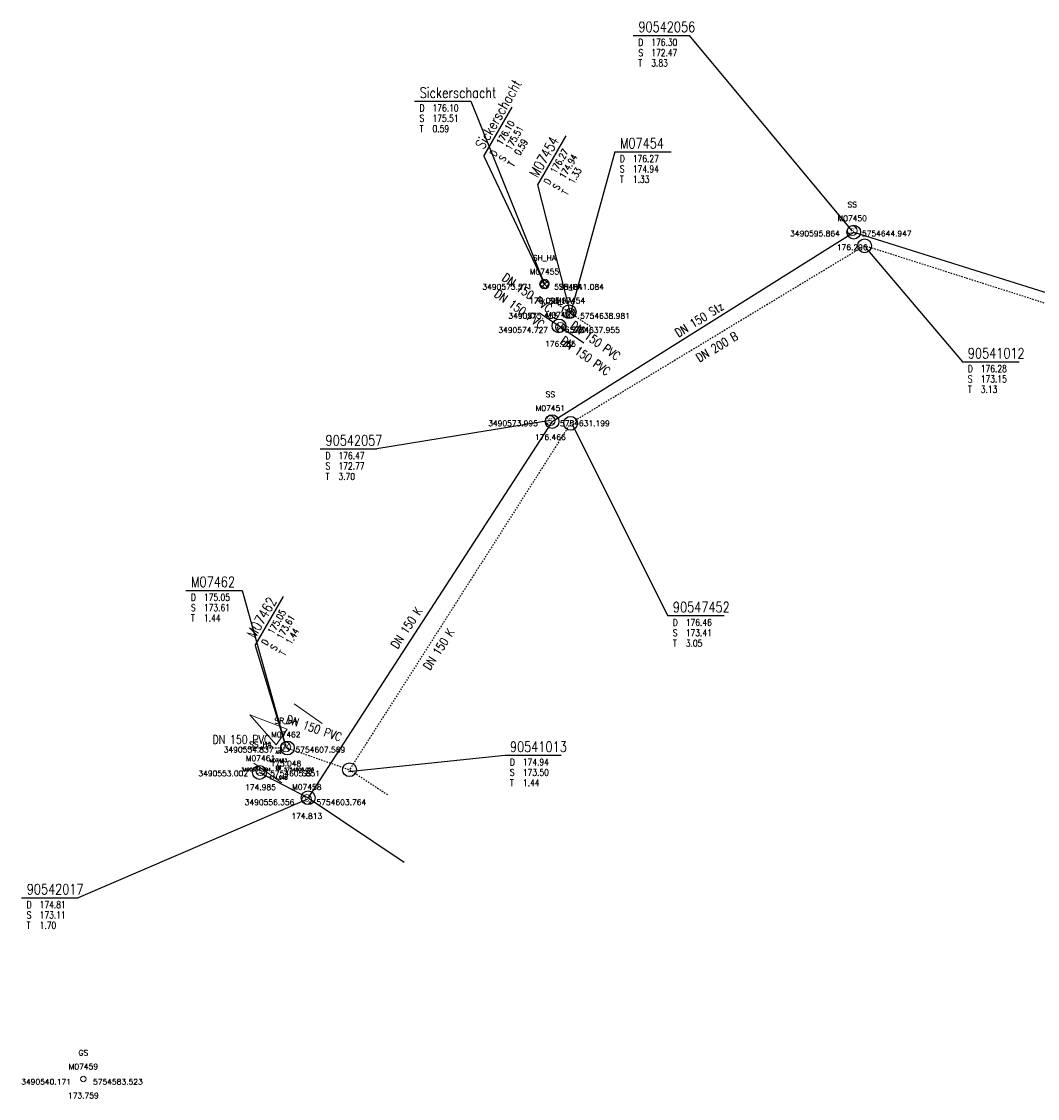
# Model space of a CAD drawing. Header units: metres. Extents: x 3490449 to 3490968, y 5754217 to 5754743.
# Tile 92 of 212: x 3490536 to 3490609, y 5754582 to 5754660. Entities that reach past the tile are written whole.
import ezdxf
from ezdxf.enums import TextEntityAlignment as Align

# ---------------------------------------------------------------- set-up
doc = ezdxf.new("R2010")
doc.units = ezdxf.units.M
doc.header["$LTSCALE"] = 0.25
doc.linetypes.add('Kartierung-07$0$AUSGEZOGEN', pattern=[0])
doc.linetypes.add('Kartierung-07$0$STRICHLINIE', pattern=[19.05, 12.7, -6.35])
for name, color, linetype, lineweight, true_color in [('Kartierung-07$0$$P_INF_FL', 7, 'Kartierung-07$0$AUSGEZOGEN', 18, 0x82563a), ('Kartierung-07$0$$P_INF_H', 7, 'Kartierung-07$0$AUSGEZOGEN', 18, 0x82563a), ('Kartierung-07$0$$P_INF_H_Schacht', 7, 'Kartierung-07$0$AUSGEZOGEN', 18, 0x82563a), ('Kartierung-07$0$$P_INF_NR', 7, 'Kartierung-07$0$AUSGEZOGEN', 18, 0x82563a), ('Kartierung-07$0$$P_INF_NR_Schacht', 7, 'Kartierung-07$0$AUSGEZOGEN', 18, 0x82563a), ('Kartierung-07$0$$P_INF_X', 7, 'Kartierung-07$0$AUSGEZOGEN', 18, 0x82563a), ('Kartierung-07$0$$P_INF_Y', 7, 'Continuous', 18, 0x82563a), ('Kartierung-07$0$$PKT_AR', 7, 'Continuous', 18, 0x82563a), ('Kartierung-07$0$$PKT_GS', 7, 'Continuous', 18, 0x82563a), ('Kartierung-07$0$$PKT_SS', 7, 'Continuous', 18, 0x82563a), ('Kartierung-07$0$B_Befestigt', 7, 'Continuous', 18, 0x82563a), ('Kartierung-07$0$B_Zufahrt_Zugang', 7, 'Continuous', 18, 0x82563a), ('Kartierung-07$0$SYM_AR', 7, 'Kartierung-07$0$AUSGEZOGEN', 18, 0x82563a), ('Kartierung-07$0$SYM_GS', 7, 'Kartierung-07$0$AUSGEZOGEN', 18, 0x82563a), ('Kartierung-07$0$SYM_SH_HA', 7, 'Kartierung-07$0$AUSGEZOGEN', 18, 0x82563a), ('Kartierung-07$0$SYM_SR_HA', 7, 'Kartierung-07$0$AUSGEZOGEN', 18, 0x82563a), ('Kartierung-07$0$SYM_SS', 7, 'Kartierung-07$0$AUSGEZOGEN', 18, 0x82563a), ('Kartierung-07$0$SYM_SS_HA', 7, 'Kartierung-07$0$AUSGEZOGEN', 18, 0x82563a)]:
    doc.layers.add(name, color=color, linetype=linetype, lineweight=lineweight, true_color=true_color)
for name, color, linetype, lineweight in [('Kartierung-07$0$$PKT_SH_HA', 7, 'Continuous', 18), ('Kartierung-07$0$$PKT_SR_HA', 7, 'Continuous', 18), ('Kartierung-07$0$$PKT_SS_HA', 7, 'Continuous', 18)]:
    doc.layers.add(name, color=color, linetype=linetype, lineweight=lineweight)
for name, color, linetype, true_color in [('Kartierung-07$0$B_RW-Leitung_Aus', 7, 'Kartierung-07$0$STRICHLINIE', 0x82563a), ('Kartierung-07$0$B_RW-Leitung_HA_Aus', 7, 'Kartierung-07$0$STRICHLINIE', 0x82563a), ('Kartierung-07$0$B_RW-Leitung_HA_Schrift_Aus', 7, 'Continuous', 0x82563a), ('Kartierung-07$0$B_RW-Leitung_Schrift_Aus', 7, 'Kartierung-07$0$AUSGEZOGEN', 0x82563a), ('Kartierung-07$0$B_Schachtschrift_RW_AUS', 7, 'Continuous', 0x82563a), ('Kartierung-07$0$B_Schachtschrift_SW_AUS', 7, 'Continuous', 0x82563a), ('Kartierung-07$0$B_SW-Leitung_AUS', 7, 'Continuous', 0x82563a), ('Kartierung-07$0$B_SW-Leitung_HA_Aus', 7, 'Continuous', 0x82563a), ('Kartierung-07$0$B_SW-Leitung_HA_Schrift_Aus', 7, 'Continuous', 0x82563a), ('Kartierung-07$0$B_SW_Leitung_Schrift_AUS', 7, 'Continuous', 0x82563a)]:
    doc.layers.add(name, color=color, linetype=linetype, true_color=true_color)
for name, color, linetype in [('Kartierung-07$0$B_RW-Leitung_HA', 7, 'Kartierung-07$0$STRICHLINIE'), ('Kartierung-07$0$B_RW-Leitung_HA_Schrift', 7, 'Continuous'), ('Kartierung-07$0$B_RW-Schacht', 7, 'Continuous'), ('Kartierung-07$0$B_RW_Schacht_HA', 7, 'Continuous'), ('Kartierung-07$0$B_Schachtschrift_RW_HA', 7, 'Continuous'), ('Kartierung-07$0$B_Schachtschrift_RW_HA_60Grad', 7, 'Continuous'), ('Kartierung-07$0$B_SW-Leitung_HA', 7, 'Continuous'), ('Kartierung-07$0$B_SW-Leitung_HA_Schrift', 7, 'Continuous'), ('Kartierung-07$0$B_SW_Schacht', 7, 'Continuous'), ('Kartierung-07$0$B_SW_Schacht_HA', 7, 'Continuous')]:
    doc.layers.add(name, color=color, linetype=linetype)
doc.styles.add('Kartierung-07$0$2', font='TXT')
doc.styles.add('Kartierung-07$0$STANDARD', font='romans.shx', dxfattribs={"width": 0.8})

# ---------------------------------------------------------------- blocks, each defined once
blk = doc.blocks.new('Kartierung-07$0$PKT_SS')
at = {"layer": 'Kartierung-07$0$SYM_SS'}
for p, q in [((-0.247, 0.247), (-0.177, 0.177)), ((0.177, 0.177), (0.247, 0.247)), ((0.177, 0.177), (0.247, 0.247)), ((-0.247, -0.247), (-0.177, -0.177)), ((0.177, -0.177), (0.247, -0.247))]:
    blk.add_line(p, q, dxfattribs=at)
blk.add_circle((0, 0), 0.35, dxfattribs=at)
at = {"layer": 'Kartierung-07$0$$P_INF_FL', "style": 'Kartierung-07$0$STANDARD'}
blk.add_attdef('CODE', text='', height=0.8, dxfattribs=at).set_placement((0, 1.7), align=Align.CENTER)
at = {"layer": 'Kartierung-07$0$$P_INF_H_Schacht', "style": 'Kartierung-07$0$STANDARD'}
blk.add_attdef('H', text='', height=0.8, dxfattribs=at).set_placement((0, -1.4), align=Align.CENTER)
at = {"layer": 'Kartierung-07$0$$P_INF_NR_Schacht', "style": 'Kartierung-07$0$STANDARD'}
blk.add_attdef('NR', text='', height=0.8, dxfattribs=at).set_placement((0, 0.7), align=Align.CENTER)
at = {"layer": 'Kartierung-07$0$$P_INF_X', "style": 'Kartierung-07$0$STANDARD'}
blk.add_attdef('X', text='', height=0.8, dxfattribs=at).set_placement((-0.9, -0.4), align=Align.RIGHT)
blk.add_attdef('Y', (0.7, -0.4), '', height=0.8, dxfattribs=at)
at = {"layer": 'Kartierung-07$0$SYM_SS', "style": 'Kartierung-07$0$2'}
blk.add_text('S', height=0.35, dxfattribs=at).set_placement((0, -0.178), align=Align.CENTER)
blk = doc.blocks.new('Kartierung-07$0$PKT_GS')
at = {"layer": 'Kartierung-07$0$SYM_GS'}
blk.add_circle((0, 0), 0.2, dxfattribs=at)
at = {"layer": 'Kartierung-07$0$$P_INF_FL', "style": 'Kartierung-07$0$STANDARD'}
blk.add_attdef('CODE', text='', height=0.8, dxfattribs=at).set_placement((0, 1.7), align=Align.CENTER)
at = {"layer": 'Kartierung-07$0$$P_INF_H', "style": 'Kartierung-07$0$STANDARD'}
blk.add_attdef('H', text='', height=0.8, dxfattribs=at).set_placement((0, -1.4), align=Align.CENTER)
at = {"layer": 'Kartierung-07$0$$P_INF_NR', "style": 'Kartierung-07$0$STANDARD'}
blk.add_attdef('NR', text='', height=0.8, dxfattribs=at).set_placement((0, 0.7), align=Align.CENTER)
at = {"layer": 'Kartierung-07$0$$P_INF_X', "style": 'Kartierung-07$0$STANDARD'}
blk.add_attdef('X', text='', height=0.8, dxfattribs=at).set_placement((-0.9, -0.4), align=Align.RIGHT)
blk.add_attdef('Y', (0.7, -0.4), '', height=0.8, dxfattribs=at)
blk = doc.blocks.new('Kartierung-07$0$PKT_AR')
at = {"layer": 'Kartierung-07$0$SYM_AR'}
for p, q in [((-0.14, -0.19), (-0.14, 0.19)), ((0, -0.22), (0, 0.22)), ((0.14, -0.19), (0.14, 0.19))]:
    blk.add_line(p, q, dxfattribs=at)
blk.add_circle((0, 0), 0.275, dxfattribs=at)
at = {"layer": 'Kartierung-07$0$$P_INF_FL', "style": 'Kartierung-07$0$STANDARD'}
blk.add_attdef('CODE', text='', height=0.8, dxfattribs=at).set_placement((0, 1.7), align=Align.CENTER)
at = {"layer": 'Kartierung-07$0$$P_INF_H', "style": 'Kartierung-07$0$STANDARD'}
blk.add_attdef('H', text='', height=0.8, dxfattribs=at).set_placement((0, -1.4), align=Align.CENTER)
at = {"layer": 'Kartierung-07$0$$P_INF_NR', "style": 'Kartierung-07$0$STANDARD'}
blk.add_attdef('NR', text='', height=0.8, dxfattribs=at).set_placement((0, 0.7), align=Align.CENTER)
at = {"layer": 'Kartierung-07$0$$P_INF_X', "style": 'Kartierung-07$0$STANDARD'}
blk.add_attdef('X', text='', height=0.8, dxfattribs=at).set_placement((-0.9, -0.4), align=Align.RIGHT)
blk.add_attdef('Y', (0.7, -0.4), '', height=0.8, dxfattribs=at)
blk = doc.blocks.new('Kartierung-07$0$Zufahrt')
at = {"layer": 'Kartierung-07$0$B_Zufahrt_Zugang'}
for p, q in [((-0.7, -2.8), (0, 0)), ((0, 0), (0.7, -2.8)), ((-0.7, -2.8), (0.7, -2.8))]:
    blk.add_line(p, q, dxfattribs=at)
blk = doc.blocks.new('Kartierung-07$0$B_Schachtbeschriftung')
blk.add_line((0, 0), (8.19, 0))
at = {"style": 'Kartierung-07$0$STANDARD', "width": 0.8}
for s, p in [('D ', (0.75, -0.5)), ('S ', (0.75, -2)), ('T ', (0.75, -3.5))]:
    blk.add_text(s, height=1, dxfattribs=at).set_placement(p, align=Align.TOP_LEFT)
at = {"ltscale": 0.02, "style": 'Kartierung-07$0$STANDARD', "width": 0.8}
for tag, p, height in [('NUMMER', (0.76, 0.48), 1.5), ('DECKEL', (2.63, -1.5), 1), ('SOHLE', (2.63, -3), 1), ('TIEFE', (2.63, -4.5), 1)]:
    blk.add_attdef(tag, p, '', height=height, dxfattribs=at)
at = {"ltscale": 0.02, "style": 'Kartierung-07$0$STANDARD', "width": 0.8, "flags": 1}
blk.add_attdef('FOTO', (1.06, -6.13), '', height=1, dxfattribs=at)
blk = doc.blocks.new('Kartierung-07$0$Pkt_SH_HA')
at = {"layer": 'Kartierung-07$0$SYM_SH_HA'}
for p, q in [((0.247, 0.247), (-0.247, -0.247)), ((-0.247, 0.247), (0.247, -0.247))]:
    blk.add_line(p, q, dxfattribs=at)
blk.add_circle((0, 0), 0.35, dxfattribs=at)
at = {"layer": 'Kartierung-07$0$$P_INF_FL', "style": 'Kartierung-07$0$STANDARD'}
blk.add_attdef('CODE', text='', height=0.8, dxfattribs=at).set_placement((0, 1.7), align=Align.CENTER)
at = {"layer": 'Kartierung-07$0$$P_INF_H_Schacht', "style": 'Kartierung-07$0$STANDARD'}
blk.add_attdef('H', text='', height=0.8, dxfattribs=at).set_placement((0, -1.4), align=Align.CENTER)
at = {"layer": 'Kartierung-07$0$$P_INF_NR_Schacht', "style": 'Kartierung-07$0$STANDARD'}
blk.add_attdef('NR', text='', height=0.8, dxfattribs=at).set_placement((0, 0.7), align=Align.CENTER)
at = {"layer": 'Kartierung-07$0$$P_INF_X', "style": 'Kartierung-07$0$STANDARD'}
blk.add_attdef('X', text='', height=0.8, dxfattribs=at).set_placement((-0.9, -0.4), align=Align.RIGHT)
blk.add_attdef('Y', (0.7, -0.4), '', height=0.8, dxfattribs=at)
blk = doc.blocks.new('Kartierung-07$0$PKT_SR_HA')
at = {"layer": 'Kartierung-07$0$SYM_SR_HA'}
for p, q in [((-0.247, 0.247), (-0.177, 0.177)), ((0.177, 0.177), (0.247, 0.247)), ((0.177, 0.177), (0.247, 0.247)), ((-0.247, -0.247), (-0.177, -0.177)), ((0.177, -0.177), (0.247, -0.247))]:
    blk.add_line(p, q, dxfattribs=at)
blk.add_circle((0, 0), 0.35, dxfattribs=at)
at = {"layer": 'Kartierung-07$0$$P_INF_FL', "style": 'Kartierung-07$0$STANDARD'}
blk.add_attdef('CODE', text='', height=0.8, dxfattribs=at).set_placement((0, 1.7), align=Align.CENTER)
at = {"layer": 'Kartierung-07$0$$P_INF_H_Schacht', "style": 'Kartierung-07$0$STANDARD'}
blk.add_attdef('H', text='', height=0.8, dxfattribs=at).set_placement((0, -1.4), align=Align.CENTER)
at = {"layer": 'Kartierung-07$0$$P_INF_NR_Schacht', "style": 'Kartierung-07$0$STANDARD'}
blk.add_attdef('NR', text='', height=0.8, dxfattribs=at).set_placement((0, 0.7), align=Align.CENTER)
at = {"layer": 'Kartierung-07$0$$P_INF_X', "style": 'Kartierung-07$0$STANDARD'}
blk.add_attdef('X', text='', height=0.8, dxfattribs=at).set_placement((-0.9, -0.4), align=Align.RIGHT)
blk.add_attdef('Y', (0.7, -0.4), '', height=0.8, dxfattribs=at)
at = {"layer": 'Kartierung-07$0$SYM_SR_HA', "style": 'Kartierung-07$0$2'}
blk.add_text('R', height=0.35, dxfattribs=at).set_placement((0, -0.178), align=Align.CENTER)
blk = doc.blocks.new('Kartierung-07$0$PKT_SS_HA')
at = {"layer": 'Kartierung-07$0$SYM_SS_HA'}
for p, q in [((-0.247, 0.247), (-0.177, 0.177)), ((0.177, 0.177), (0.247, 0.247)), ((0.177, 0.177), (0.247, 0.247)), ((-0.247, -0.247), (-0.177, -0.177)), ((0.177, -0.177), (0.247, -0.247))]:
    blk.add_line(p, q, dxfattribs=at)
blk.add_circle((0, 0), 0.35, dxfattribs=at)
at = {"layer": 'Kartierung-07$0$$P_INF_FL', "style": 'Kartierung-07$0$STANDARD'}
blk.add_attdef('CODE', text='', height=0.8, dxfattribs=at).set_placement((0, 1.7), align=Align.CENTER)
at = {"layer": 'Kartierung-07$0$$P_INF_H_Schacht', "style": 'Kartierung-07$0$STANDARD'}
blk.add_attdef('H', text='', height=0.8, dxfattribs=at).set_placement((0, -1.4), align=Align.CENTER)
at = {"layer": 'Kartierung-07$0$$P_INF_NR_Schacht', "style": 'Kartierung-07$0$STANDARD'}
blk.add_attdef('NR', text='', height=0.8, dxfattribs=at).set_placement((0, 0.7), align=Align.CENTER)
at = {"layer": 'Kartierung-07$0$$P_INF_X', "style": 'Kartierung-07$0$STANDARD'}
blk.add_attdef('X', text='', height=0.8, dxfattribs=at).set_placement((-0.9, -0.4), align=Align.RIGHT)
blk.add_attdef('Y', (0.7, -0.4), '', height=0.8, dxfattribs=at)
at = {"layer": 'Kartierung-07$0$SYM_SS_HA', "style": 'Kartierung-07$0$2'}
blk.add_text('S', height=0.35, dxfattribs=at).set_placement((0, -0.178), align=Align.CENTER)

msp = doc.modelspace()

# ---------------------------------------------------------------- linework, layer by layer
at = {"layer": 'Kartierung-07$0$B_Befestigt', "ltscale": 0.02}
for points in [[(3490555.438, 5754610.679), (3490557.456, 5754609.271)], [(3490554.549, 5754604.96), (3490552.528, 5754606.383)]]:
    msp.add_lwpolyline(points, dxfattribs=at)
at = {"layer": 'Kartierung-07$0$B_RW-Leitung_Aus', "ltscale": 0.02}
for p, q in [((3490596.757, 5754643.859), (3490575.462, 5754631.004)), ((3490634.164, 5754631.944), (3490596.757, 5754643.859)), ((3490575.462, 5754631.004), (3490559.45, 5754605.919))]:
    msp.add_line(p, q, dxfattribs=at)
at = {"layer": 'Kartierung-07$0$B_RW-Leitung_Aus', "ltscale": 0.01}
msp.add_line((3490559.45, 5754605.919), (3490562.193, 5754604.12), dxfattribs=at)
at = {"layer": 'Kartierung-07$0$B_RW-Leitung_HA', "ltscale": 0.01}
msp.add_line((3490554.948, 5754607.493), (3490551.584, 5754607.464), dxfattribs=at)
at = {"layer": 'Kartierung-07$0$B_RW-Leitung_HA', "ltscale": 0.02}
msp.add_lwpolyline([(3490575.455, 5754638.981), (3490573.856, 5754640.064)], dxfattribs=at)
at = {"layer": 'Kartierung-07$0$B_RW-Leitung_HA_Aus', "ltscale": 0.01}
msp.add_line((3490554.948, 5754607.493), (3490559.45, 5754605.919), dxfattribs=at)
at = {"layer": 'Kartierung-07$0$B_RW-Leitung_HA_Aus', "ltscale": 0.02}
msp.add_lwpolyline([(3490577.054, 5754637.898), (3490575.455, 5754638.981)], dxfattribs=at)
at = {"layer": 'Kartierung-07$0$B_RW-Schacht', "ltscale": 0.02}
for centre in [(3490596.757, 5754643.859), (3490575.462, 5754631.004), (3490559.45, 5754605.919)]:
    msp.add_circle(centre, 0.5, dxfattribs=at)
at = {"layer": 'Kartierung-07$0$B_RW_Schacht_HA', "ltscale": 0.02}
msp.add_lwpolyline([(3490573.504, 5754641.431), (3490573.918, 5754641.151), (3490573.638, 5754640.737), (3490573.224, 5754641.017), (3490573.504, 5754641.431)], dxfattribs=at)
for centre in [(3490575.359, 5754639.084), (3490554.948, 5754607.493)]:
    msp.add_circle(centre, 0.5, dxfattribs=at)
at = {"layer": 'Kartierung-07$0$B_Schachtschrift_RW_AUS', "ltscale": 0.02, "elevation": 176.278}
msp.add_lwpolyline([(3490596.811, 5754643.737), (3490603.857, 5754635.461)], dxfattribs=at)
at = {"layer": 'Kartierung-07$0$B_Schachtschrift_RW_AUS', "ltscale": 0.02}
for points in [[(3490575.587, 5754630.933), (3490582.493, 5754617.081)], [(3490559.371, 5754605.785), (3490570.69, 5754606.97)]]:
    msp.add_lwpolyline(points, dxfattribs=at)
at = {"layer": 'Kartierung-07$0$B_Schachtschrift_RW_HA', "ltscale": 0.02}
for points in [[(3490568.241, 5754654.33), (3490573.571, 5754641.084)], [(3490578.656, 5754650.666), (3490575.455, 5754638.981)]]:
    msp.add_lwpolyline(points, dxfattribs=at)
at = {"layer": 'Kartierung-07$0$B_Schachtschrift_RW_HA', "ltscale": 0.02, "elevation": 175.048}
msp.add_lwpolyline([(3490551.682, 5754618.909), (3490554.837, 5754607.569)], dxfattribs=at)
at = {"layer": 'Kartierung-07$0$B_Schachtschrift_RW_HA_60Grad', "ltscale": 0.02}
for points in [[(3490569.184, 5754650.341), (3490573.571, 5754641.084)], [(3490575.455, 5754638.981), (3490573.085, 5754648.279)]]:
    msp.add_lwpolyline(points, dxfattribs=at)
at = {"layer": 'Kartierung-07$0$B_Schachtschrift_RW_HA_60Grad', "ltscale": 0.02, "elevation": 175.048}
msp.add_lwpolyline([(3490552.624, 5754614.92), (3490554.837, 5754607.569)], dxfattribs=at)
at = {"layer": 'Kartierung-07$0$B_Schachtschrift_SW_AUS', "ltscale": 0.02}
for points in [[(3490595.864, 5754644.947), (3490584.086, 5754659.093)], [(3490573.995, 5754631.199), (3490561.425, 5754629.155)]]:
    msp.add_lwpolyline(points, dxfattribs=at)
at = {"layer": 'Kartierung-07$0$B_Schachtschrift_SW_AUS', "ltscale": 0.02, "elevation": 174.813}
msp.add_lwpolyline([(3490556.356, 5754603.764), (3490539.785, 5754596.655)], dxfattribs=at)
at = {"layer": 'Kartierung-07$0$B_SW-Leitung_AUS', "ltscale": 0.02}
for p, q in [((3490574.12, 5754631.129), (3490595.971, 5754644.848)), ((3490595.971, 5754644.848), (3490635.34, 5754632.499)), ((3490574.12, 5754631.129), (3490556.455, 5754603.891))]:
    msp.add_line(p, q, dxfattribs=at)
at = {"layer": 'Kartierung-07$0$B_SW-Leitung_HA', "ltscale": 0.02}
for points in [[(3490574.727, 5754637.955), (3490573.217, 5754638.978)], [(3490561.141, 5754600.744), (3490563.41, 5754599.22)]]:
    msp.add_lwpolyline(points, dxfattribs=at)
at = {"layer": 'Kartierung-07$0$B_SW-Leitung_HA_Aus', "ltscale": 0.02}
msp.add_line((3490552.926, 5754605.723), (3490556.455, 5754603.891), dxfattribs=at)
for points in [[(3490576.414, 5754636.812), (3490574.727, 5754637.955)], [(3490556.455, 5754603.891), (3490561.141, 5754600.744)]]:
    msp.add_lwpolyline(points, dxfattribs=at)
at = {"layer": 'Kartierung-07$0$B_SW_Schacht', "ltscale": 0.02}
for centre in [(3490595.971, 5754644.848), (3490574.12, 5754631.129), (3490556.455, 5754603.891)]:
    msp.add_circle(centre, 0.5, dxfattribs=at)
at = {"layer": 'Kartierung-07$0$B_SW_Schacht_HA', "ltscale": 0.02}
for centre in [(3490574.622, 5754638.052), (3490552.926, 5754605.723)]:
    msp.add_circle(centre, 0.5, dxfattribs=at)

# ---------------------------------------------------------------- block references
at = {"layer": 'Kartierung-07$0$$PKT_AR'}
ref = msp.add_blockref('Kartierung-07$0$PKT_AR', (3490554.294, 5754606.056, 174.948), dxfattribs=dict(at, xscale=0.6, yscale=0.6, zscale=0.6))
ref.add_attrib('Y', '5754606.056', (3490554.714, 5754605.816, 174.948), dxfattribs={"layer": 'Kartierung-07$0$$P_INF_X', "height": 0.24, "style": 'Kartierung-07$0$STANDARD'})
ref.add_attrib('X', '3490554.294', dxfattribs={"layer": 'Kartierung-07$0$$P_INF_X', "height": 0.24, "style": 'Kartierung-07$0$STANDARD'}).set_placement((3490553.754, 5754605.816, 174.948), align=Align.RIGHT)
ref.add_attrib('H', '174.948', dxfattribs={"layer": 'Kartierung-07$0$$P_INF_H', "height": 0.24, "style": 'Kartierung-07$0$STANDARD'}).set_placement((3490554.294, 5754605.216, 174.948), align=Align.CENTER)
ref.add_attrib('CODE', 'AR', dxfattribs={"layer": 'Kartierung-07$0$$P_INF_FL', "height": 0.24, "style": 'Kartierung-07$0$STANDARD'}).set_placement((3490554.294, 5754607.076, 174.948), align=Align.CENTER)
ref.add_attrib('NR', 'M07463', dxfattribs={"layer": 'Kartierung-07$0$$P_INF_NR', "height": 0.24, "style": 'Kartierung-07$0$STANDARD'}).set_placement((3490554.294, 5754606.476, 174.948), align=Align.CENTER)
at = {"layer": 'Kartierung-07$0$$PKT_GS'}
ref = msp.add_blockref('Kartierung-07$0$PKT_GS', (3490540.171, 5754583.523, 173.759), dxfattribs=at)
ref.add_attrib('Y', '5754583.523', (3490540.871, 5754583.123, 173.759), dxfattribs={"layer": 'Kartierung-07$0$$P_INF_Y', "height": 0.4, "style": 'Kartierung-07$0$STANDARD'})
ref.add_attrib('X', '3490540.171', dxfattribs={"layer": 'Kartierung-07$0$$P_INF_X', "height": 0.4, "style": 'Kartierung-07$0$STANDARD'}).set_placement((3490539.271, 5754583.123, 173.759), align=Align.RIGHT)
ref.add_attrib('H', '173.759', dxfattribs={"layer": 'Kartierung-07$0$$P_INF_H', "height": 0.4, "style": 'Kartierung-07$0$STANDARD'}).set_placement((3490540.171, 5754582.123, 173.759), align=Align.CENTER)
ref.add_attrib('CODE', 'GS', dxfattribs={"layer": 'Kartierung-07$0$$P_INF_FL', "height": 0.4, "style": 'Kartierung-07$0$STANDARD'}).set_placement((3490540.171, 5754585.223, 173.759), align=Align.CENTER)
ref.add_attrib('NR', 'M07459', dxfattribs={"layer": 'Kartierung-07$0$$P_INF_NR', "height": 0.4, "style": 'Kartierung-07$0$STANDARD'}).set_placement((3490540.171, 5754584.223, 173.759), align=Align.CENTER)
at = {"layer": 'Kartierung-07$0$$PKT_SH_HA'}
ref = msp.add_blockref('Kartierung-07$0$Pkt_SH_HA', (3490573.571, 5754641.084, 176.095), dxfattribs=at)
ref.add_attrib('Y', '5754641.084', (3490574.271, 5754640.684, 176.095), dxfattribs={"layer": 'Kartierung-07$0$$P_INF_X', "height": 0.4, "style": 'Kartierung-07$0$STANDARD'})
ref.add_attrib('X', '3490573.571', dxfattribs={"layer": 'Kartierung-07$0$$P_INF_X', "height": 0.4, "style": 'Kartierung-07$0$STANDARD'}).set_placement((3490572.671, 5754640.684, 176.095), align=Align.RIGHT)
ref.add_attrib('H', '176.095', dxfattribs={"layer": 'Kartierung-07$0$$P_INF_H_Schacht', "height": 0.4, "style": 'Kartierung-07$0$STANDARD'}).set_placement((3490573.571, 5754639.684, 176.095), align=Align.CENTER)
ref.add_attrib('CODE', 'SH_HA', dxfattribs={"layer": 'Kartierung-07$0$$P_INF_FL', "height": 0.4, "style": 'Kartierung-07$0$STANDARD'}).set_placement((3490573.571, 5754642.784, 176.095), align=Align.CENTER)
ref.add_attrib('NR', 'M07455', dxfattribs={"layer": 'Kartierung-07$0$$P_INF_NR_Schacht', "height": 0.4, "style": 'Kartierung-07$0$STANDARD'}).set_placement((3490573.571, 5754641.784, 176.095), align=Align.CENTER)
ref = msp.add_blockref('Kartierung-07$0$Pkt_SH_HA', (3490575.455, 5754638.981, 176.27), dxfattribs=at)
ref.add_attrib('Y', '5754638.981', (3490576.155, 5754638.581, 176.27), dxfattribs={"layer": 'Kartierung-07$0$$P_INF_X', "height": 0.4, "style": 'Kartierung-07$0$STANDARD'})
ref.add_attrib('X', '3490575.455', dxfattribs={"layer": 'Kartierung-07$0$$P_INF_X', "height": 0.4, "style": 'Kartierung-07$0$STANDARD'}).set_placement((3490574.555, 5754638.581, 176.27), align=Align.RIGHT)
ref.add_attrib('H', '176.270', dxfattribs={"layer": 'Kartierung-07$0$$P_INF_H_Schacht', "height": 0.4, "style": 'Kartierung-07$0$STANDARD'}).set_placement((3490575.455, 5754637.581, 176.27), align=Align.CENTER)
ref.add_attrib('CODE', 'SH_HA', dxfattribs={"layer": 'Kartierung-07$0$$P_INF_FL', "height": 0.4, "style": 'Kartierung-07$0$STANDARD'}).set_placement((3490575.455, 5754640.681, 176.27), align=Align.CENTER)
ref.add_attrib('NR', 'M07454', dxfattribs={"layer": 'Kartierung-07$0$$P_INF_NR_Schacht', "height": 0.4, "style": 'Kartierung-07$0$STANDARD'}).set_placement((3490575.455, 5754639.681, 176.27), align=Align.CENTER)
ref = msp.add_blockref('Kartierung-07$0$Pkt_SH_HA', (3490574.727, 5754637.955, 176.285), dxfattribs=at)
ref.add_attrib('Y', '5754637.955', (3490575.427, 5754637.555, 176.285), dxfattribs={"layer": 'Kartierung-07$0$$P_INF_X', "height": 0.4, "style": 'Kartierung-07$0$STANDARD'})
ref.add_attrib('X', '3490574.727', dxfattribs={"layer": 'Kartierung-07$0$$P_INF_X', "height": 0.4, "style": 'Kartierung-07$0$STANDARD'}).set_placement((3490573.827, 5754637.555, 176.285), align=Align.RIGHT)
ref.add_attrib('H', '176.285', dxfattribs={"layer": 'Kartierung-07$0$$P_INF_H_Schacht', "height": 0.4, "style": 'Kartierung-07$0$STANDARD'}).set_placement((3490574.727, 5754636.555, 176.285), align=Align.CENTER)
ref.add_attrib('CODE', 'SH_HA', dxfattribs={"layer": 'Kartierung-07$0$$P_INF_FL', "height": 0.4, "style": 'Kartierung-07$0$STANDARD'}).set_placement((3490574.727, 5754639.655, 176.285), align=Align.CENTER)
ref.add_attrib('NR', 'M07453', dxfattribs={"layer": 'Kartierung-07$0$$P_INF_NR_Schacht', "height": 0.4, "style": 'Kartierung-07$0$STANDARD'}).set_placement((3490574.727, 5754638.655, 176.285), align=Align.CENTER)
at = {"layer": 'Kartierung-07$0$$PKT_SR_HA'}
ref = msp.add_blockref('Kartierung-07$0$PKT_SR_HA', (3490554.837, 5754607.569, 175.048), dxfattribs=at)
ref.add_attrib('Y', '5754607.569', (3490555.537, 5754607.169, 175.048), dxfattribs={"layer": 'Kartierung-07$0$$P_INF_X', "height": 0.4, "style": 'Kartierung-07$0$STANDARD'})
ref.add_attrib('X', '3490554.837', dxfattribs={"layer": 'Kartierung-07$0$$P_INF_X', "height": 0.4, "style": 'Kartierung-07$0$STANDARD'}).set_placement((3490553.937, 5754607.169, 175.048), align=Align.RIGHT)
ref.add_attrib('H', '175.048', dxfattribs={"layer": 'Kartierung-07$0$$P_INF_H_Schacht', "height": 0.4, "style": 'Kartierung-07$0$STANDARD'}).set_placement((3490554.837, 5754606.169, 175.048), align=Align.CENTER)
ref.add_attrib('CODE', 'SR_HA', dxfattribs={"layer": 'Kartierung-07$0$$P_INF_FL', "height": 0.4, "style": 'Kartierung-07$0$STANDARD'}).set_placement((3490554.837, 5754609.269, 175.048), align=Align.CENTER)
ref.add_attrib('NR', 'M07462', dxfattribs={"layer": 'Kartierung-07$0$$P_INF_NR_Schacht', "height": 0.4, "style": 'Kartierung-07$0$STANDARD'}).set_placement((3490554.837, 5754608.269, 175.048), align=Align.CENTER)
at = {"layer": 'Kartierung-07$0$$PKT_SS'}
ref = msp.add_blockref('Kartierung-07$0$PKT_SS', (3490595.864, 5754644.947, 176.296), dxfattribs=at)
ref.add_attrib('Y', '5754644.947', (3490596.564, 5754644.547, 176.296), dxfattribs={"layer": 'Kartierung-07$0$$P_INF_Y', "height": 0.4, "style": 'Kartierung-07$0$STANDARD'})
ref.add_attrib('X', '3490595.864', dxfattribs={"layer": 'Kartierung-07$0$$P_INF_X', "height": 0.4, "style": 'Kartierung-07$0$STANDARD'}).set_placement((3490594.964, 5754644.547, 176.296), align=Align.RIGHT)
ref.add_attrib('H', '176.296', dxfattribs={"layer": 'Kartierung-07$0$$P_INF_H', "height": 0.4, "style": 'Kartierung-07$0$STANDARD'}).set_placement((3490595.864, 5754643.547, 176.296), align=Align.CENTER)
ref.add_attrib('CODE', 'SS', dxfattribs={"layer": 'Kartierung-07$0$$P_INF_FL', "height": 0.4, "style": 'Kartierung-07$0$STANDARD'}).set_placement((3490595.864, 5754646.647, 176.296), align=Align.CENTER)
ref.add_attrib('NR', 'M07450', dxfattribs={"layer": 'Kartierung-07$0$$P_INF_NR', "height": 0.4, "style": 'Kartierung-07$0$STANDARD'}).set_placement((3490595.864, 5754645.647, 176.296), align=Align.CENTER)
ref = msp.add_blockref('Kartierung-07$0$PKT_SS', (3490573.995, 5754631.199, 176.466), dxfattribs=at)
ref.add_attrib('Y', '5754631.199', (3490574.695, 5754630.799, 176.466), dxfattribs={"layer": 'Kartierung-07$0$$P_INF_Y', "height": 0.4, "style": 'Kartierung-07$0$STANDARD'})
ref.add_attrib('X', '3490573.995', dxfattribs={"layer": 'Kartierung-07$0$$P_INF_X', "height": 0.4, "style": 'Kartierung-07$0$STANDARD'}).set_placement((3490573.095, 5754630.799, 176.466), align=Align.RIGHT)
ref.add_attrib('H', '176.466', dxfattribs={"layer": 'Kartierung-07$0$$P_INF_H', "height": 0.4, "style": 'Kartierung-07$0$STANDARD'}).set_placement((3490573.995, 5754629.799, 176.466), align=Align.CENTER)
ref.add_attrib('CODE', 'SS', dxfattribs={"layer": 'Kartierung-07$0$$P_INF_FL', "height": 0.4, "style": 'Kartierung-07$0$STANDARD'}).set_placement((3490573.995, 5754632.899, 176.466), align=Align.CENTER)
ref.add_attrib('NR', 'M07451', dxfattribs={"layer": 'Kartierung-07$0$$P_INF_NR', "height": 0.4, "style": 'Kartierung-07$0$STANDARD'}).set_placement((3490573.995, 5754631.899, 176.466), align=Align.CENTER)
ref = msp.add_blockref('Kartierung-07$0$PKT_SS', (3490556.356, 5754603.764, 174.813), dxfattribs=at)
ref.add_attrib('Y', '5754603.764', (3490557.056, 5754603.364, 174.813), dxfattribs={"layer": 'Kartierung-07$0$$P_INF_Y', "height": 0.4, "style": 'Kartierung-07$0$STANDARD'})
ref.add_attrib('X', '3490556.356', dxfattribs={"layer": 'Kartierung-07$0$$P_INF_X', "height": 0.4, "style": 'Kartierung-07$0$STANDARD'}).set_placement((3490555.456, 5754603.364, 174.813), align=Align.RIGHT)
ref.add_attrib('H', '174.813', dxfattribs={"layer": 'Kartierung-07$0$$P_INF_H', "height": 0.4, "style": 'Kartierung-07$0$STANDARD'}).set_placement((3490556.356, 5754602.364, 174.813), align=Align.CENTER)
ref.add_attrib('CODE', 'SS', dxfattribs={"layer": 'Kartierung-07$0$$P_INF_FL', "height": 0.4, "style": 'Kartierung-07$0$STANDARD'}).set_placement((3490556.356, 5754605.464, 174.813), align=Align.CENTER)
ref.add_attrib('NR', 'M07458', dxfattribs={"layer": 'Kartierung-07$0$$P_INF_NR', "height": 0.4, "style": 'Kartierung-07$0$STANDARD'}).set_placement((3490556.356, 5754604.464, 174.813), align=Align.CENTER)
at = {"layer": 'Kartierung-07$0$$PKT_SS_HA'}
ref = msp.add_blockref('Kartierung-07$0$PKT_SS_HA', (3490553.002, 5754605.851, 174.985), dxfattribs=at)
ref.add_attrib('Y', '5754605.851', (3490553.702, 5754605.451, 174.985), dxfattribs={"layer": 'Kartierung-07$0$$P_INF_X', "height": 0.4, "style": 'Kartierung-07$0$STANDARD'})
ref.add_attrib('X', '3490553.002', dxfattribs={"layer": 'Kartierung-07$0$$P_INF_X', "height": 0.4, "style": 'Kartierung-07$0$STANDARD'}).set_placement((3490552.102, 5754605.451, 174.985), align=Align.RIGHT)
ref.add_attrib('H', '174.985', dxfattribs={"layer": 'Kartierung-07$0$$P_INF_H_Schacht', "height": 0.4, "style": 'Kartierung-07$0$STANDARD'}).set_placement((3490553.002, 5754604.451, 174.985), align=Align.CENTER)
ref.add_attrib('CODE', 'SS_HA', dxfattribs={"layer": 'Kartierung-07$0$$P_INF_FL', "height": 0.4, "style": 'Kartierung-07$0$STANDARD'}).set_placement((3490553.002, 5754607.551, 174.985), align=Align.CENTER)
ref.add_attrib('NR', 'M07461', dxfattribs={"layer": 'Kartierung-07$0$$P_INF_NR_Schacht', "height": 0.4, "style": 'Kartierung-07$0$STANDARD'}).set_placement((3490553.002, 5754606.551, 174.985), align=Align.CENTER)
at = {"layer": 'Kartierung-07$0$B_Schachtschrift_RW_AUS', "ltscale": 0.02, "xscale": 0.5, "yscale": 0.5, "zscale": 0.5}
for p, values in [((3490603.857, 5754635.461, 176.278), {'NUMMER': '90541012', 'DECKEL': '176.28', 'SOHLE': '173.15', 'TIEFE': '3.13'}), ((3490582.493, 5754617.081), {'NUMMER': '90547452', 'DECKEL': '176.46', 'SOHLE': '173.41', 'TIEFE': '3.05'}), ((3490570.69, 5754606.97), {'NUMMER': '90541013', 'DECKEL': '174.94', 'SOHLE': '173.50', 'TIEFE': '1.44'})]:
    msp.add_blockref('Kartierung-07$0$B_Schachtbeschriftung', p, dxfattribs=at).add_auto_attribs(values)
at = {"layer": 'Kartierung-07$0$B_Schachtschrift_RW_HA', "ltscale": 0.02, "xscale": 0.5, "yscale": 0.5, "zscale": 0.5}
for p, values in [((3490564.149, 5754654.33), {'NUMMER': 'Sickerschacht', 'DECKEL': '176.10', 'SOHLE': '175.51', 'TIEFE': '0.59'}), ((3490578.656, 5754650.666), {'NUMMER': 'M07454', 'DECKEL': '176.27', 'SOHLE': '174.94', 'TIEFE': '1.33'}), ((3490547.589, 5754618.909, 175.048), {'NUMMER': 'M07462', 'DECKEL': '175.05', 'SOHLE': '173.61', 'TIEFE': '1.44'})]:
    msp.add_blockref('Kartierung-07$0$B_Schachtbeschriftung', p, dxfattribs=at).add_auto_attribs(values)
at = {"layer": 'Kartierung-07$0$B_Schachtschrift_RW_HA_60Grad', "ltscale": 0.02, "xscale": 0.4999999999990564, "yscale": 0.4999999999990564, "zscale": 0.4999999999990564, "rotation": 59.99999999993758}
for p, values in [((3490569.184, 5754650.341), {'NUMMER': 'Sickerschacht', 'DECKEL': '176.10', 'SOHLE': '175.51', 'TIEFE': '0.59'}), ((3490573.085, 5754648.279), {'NUMMER': 'M07454', 'DECKEL': '176.27', 'SOHLE': '174.94', 'TIEFE': '1.33'}), ((3490552.624, 5754614.92, 175.048), {'NUMMER': 'M07462', 'DECKEL': '175.05', 'SOHLE': '173.61', 'TIEFE': '1.44'})]:
    msp.add_blockref('Kartierung-07$0$B_Schachtbeschriftung', p, dxfattribs=at).add_auto_attribs(values)
at = {"layer": 'Kartierung-07$0$B_Schachtschrift_SW_AUS', "ltscale": 0.02, "xscale": 0.5, "yscale": 0.5, "zscale": 0.5}
for p, values in [((3490579.993, 5754659.093), {'NUMMER': '90542056', 'DECKEL': '176.30', 'SOHLE': '172.47', 'TIEFE': '3.83'}), ((3490557.333, 5754629.155), {'NUMMER': '90542057', 'DECKEL': '176.47', 'SOHLE': '172.77', 'TIEFE': '3.70'}), ((3490535.692, 5754596.655, 174.813), {'NUMMER': '90542017', 'DECKEL': '174.81', 'SOHLE': '173.11', 'TIEFE': '1.70'})]:
    msp.add_blockref('Kartierung-07$0$B_Schachtbeschriftung', p, dxfattribs=at).add_auto_attribs(values)
at = {"layer": 'Kartierung-07$0$B_Zufahrt_Zugang', "ltscale": 0.02, "rotation": 54.90926519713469}
msp.add_blockref('Kartierung-07$0$Zufahrt', (3490552.239, 5754609.9), dxfattribs=at)

# ---------------------------------------------------------------- texts
at = {"layer": 'Kartierung-07$0$B_RW-Leitung_HA_Schrift', "ltscale": 0.02, "style": 'Kartierung-07$0$STANDARD', "width": 0.8}
msp.add_text('DN 150 PVC', height=0.625, rotation=324.57338, dxfattribs=at).set_placement((3490570.444, 5754641.404))
msp.add_text('DN 150 PVC', height=0.625, dxfattribs=at).set_placement((3490549.525, 5754607.796))
at = {"layer": 'Kartierung-07$0$B_RW-Leitung_HA_Schrift_Aus', "ltscale": 0.02, "style": 'Kartierung-07$0$STANDARD', "width": 0.8}
for rotation, p in [(324.57338, (3490575.375, 5754637.943)), (341, (3490554.796, 5754609.316))]:
    msp.add_text('DN 150 PVC', height=0.625, rotation=rotation, dxfattribs=at).set_placement(p)
at = {"layer": 'Kartierung-07$0$B_RW-Leitung_Schrift_Aus', "ltscale": 0.02, "style": 'Kartierung-07$0$STANDARD', "width": 0.8}
for s, rotation, p in [('DN 200 B', 31, (3490584.791, 5754635.409)), ('DN 150 K', 57, (3490565.268, 5754613.071))]:
    msp.add_text(s, height=0.625, rotation=rotation, dxfattribs=at).set_placement(p)
at = {"layer": 'Kartierung-07$0$B_SW-Leitung_HA_Schrift', "ltscale": 0.02, "style": 'Kartierung-07$0$STANDARD', "width": 0.8}
msp.add_text('DN 150 PVC', height=0.625, rotation=324.57338, dxfattribs=at).set_placement((3490569.88, 5754640.23))
at = {"layer": 'Kartierung-07$0$B_SW-Leitung_HA_Schrift_Aus', "ltscale": 0.02, "style": 'Kartierung-07$0$STANDARD', "width": 0.8}
msp.add_text('DN 150 PVC', height=0.625, rotation=324.57338, dxfattribs=at).set_placement((3490574.66, 5754636.843))
at = {"layer": 'Kartierung-07$0$B_SW_Leitung_Schrift_AUS', "ltscale": 0.02, "style": 'Kartierung-07$0$STANDARD', "width": 0.8}
for s, rotation, p in [('DN 150 Stz', 32, (3490583.273, 5754637.209)), ('DN 150 K', 56.72249, (3490562.926, 5754614.632))]:
    msp.add_text(s, height=0.625, rotation=rotation, dxfattribs=at).set_placement(p)

doc.saveas('drawing.dxf')
